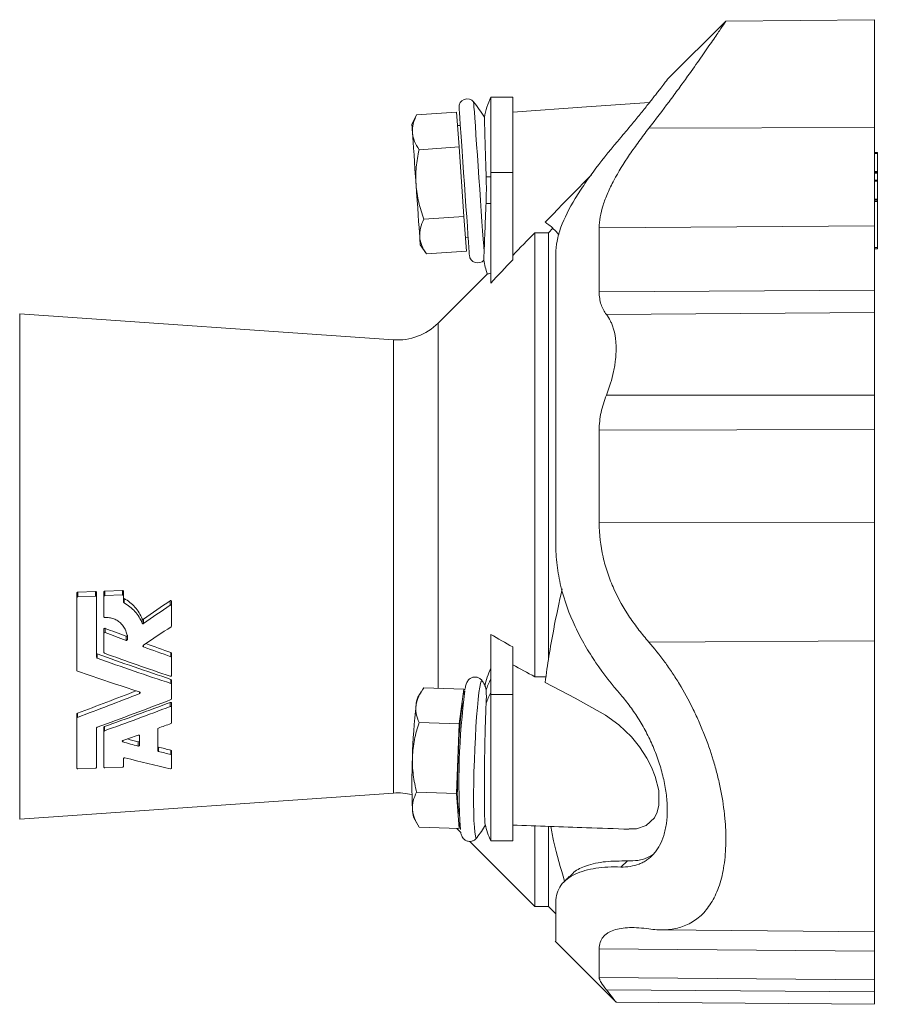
# Model space of a CAD drawing. Header units: millimetres. Extents: x 145 to 746, y 40 to 563.
# Tile 4 of 5: x 288 to 445, y 360 to 540. Entities that reach past the tile are written whole.
import ezdxf

# ---------------------------------------------------------------- set-up
doc = ezdxf.new("R2010")
doc.units = ezdxf.units.MM

msp = doc.modelspace()

# ---------------------------------------------------------------- linework, layer by layer
at = {"color": 7, "linetype": 'Continuous', "lineweight": 15}
for p, q in [((417.24, 539.74), (406.57, 529.07)), ((444.37, 540), (417.24, 539.76)), ((378.37, 525.87), (374.37, 525.87)), ((374.37, 525.87), (374.37, 512.12)), ((378.37, 525.87), (378.37, 512.12)), ((360.84, 522.63), (359.98, 520.86)), ((368.14, 523.14), (360.84, 522.63)), ((368.59, 516.8), (368.14, 523.14)), ((368.81, 520.73), (368.31, 520.69)), ((368.59, 516.8), (361.29, 516.29)), ((369.47, 504.13), (368.59, 516.8)), ((444.88, 515.78), (444.37, 515.78)), ((444.88, 512.3), (444.88, 515.6)), ((374.37, 512.12), (374.37, 491.98)), ((378.37, 512.12), (378.37, 496.21)), ((444.88, 512.12), (444.37, 512.12)), ((444.88, 510.78), (444.88, 512)), ((444.88, 510.76), (444.37, 510.76)), ((444.88, 507.28), (444.88, 510.58)), ((444.88, 507.1), (444.37, 507.1)), ((444.88, 498.44), (444.88, 506.84)), ((369.47, 504.13), (362.17, 503.62)), ((369.92, 497.8), (369.47, 504.13)), ((382.41, 501.15), (382.41, 420.18)), ((384.88, 501.15), (382.41, 501.15)), ((385.68, 501.97), (384.88, 501.15)), ((384.88, 501.15), (384.88, 423.23)), ((369.74, 500.24), (370.24, 500.28)), ((361.52, 498.92), (362.62, 497.29)), ((369.92, 497.8), (362.62, 497.29)), ((444.88, 498.19), (444.37, 498.19)), ((373.77, 493.67), (364.78, 484.68)), ((356.62, 481.63), (288.45, 486.39)), ((298.87, 434.59), (298.87, 435.41)), ((298.87, 421.37), (298.87, 434.59)), ((302.29, 435.73), (299.05, 435.61)), ((299.05, 434.79), (302.29, 434.91)), ((302.47, 434.73), (302.47, 435.55)), ((302.47, 434.73), (302.47, 423.74)), ((303.8, 434.78), (303.8, 435.6)), ((303.8, 431.16), (303.8, 434.78)), ((307.22, 435.92), (303.98, 435.8)), ((303.98, 434.98), (307.22, 435.1)), ((307.4, 434.91), (307.4, 435.73)), ((307.4, 434.91), (307.4, 433.8)), ((316.15, 433.1), (316.15, 433.91)), ((316.15, 433.1), (316.15, 429.48)), ((303.8, 428.06), (303.8, 428.84)), ((303.8, 424.63), (303.8, 428.06)), ((308.09, 426.98), (308.09, 427.75)), ((374.37, 427.92), (374.37, 416.94)), ((378.37, 425.62), (378.37, 416.94)), ((316.15, 423.68), (316.15, 424.45)), ((316.15, 423.68), (316.15, 420.45)), ((382.41, 420.18), (384.43, 420.19)), ((316.15, 418.82), (316.15, 419.57)), ((316.15, 418.82), (316.15, 416.16)), ((372.83, 419.39), (372.82, 419.41)), ((361.7, 417.47), (361.06, 416.45)), ((369.47, 417.92), (362.17, 418.17)), ((368.59, 411.58), (369.47, 417.92)), ((369.47, 417.92), (369.54, 416.97)), ((374.37, 416.94), (374.37, 390.28)), ((378.37, 416.94), (378.37, 390.28)), ((316.15, 414.63), (316.15, 415.38)), ((298.87, 412.65), (298.87, 413.41)), ((316.15, 414.63), (316.15, 411.79)), ((298.87, 403.52), (298.87, 412.65)), ((368.59, 411.58), (361.29, 411.84)), ((368.14, 398.89), (368.59, 411.58)), ((302.47, 410.86), (302.47, 403.66)), ((303.8, 410.21), (303.8, 410.97)), ((303.8, 403.71), (303.8, 410.21)), ((310.3, 409.4), (310.3, 407.69)), ((313.63, 410.7), (313.63, 406.7)), ((316.15, 405.89), (316.15, 406.69)), ((316.15, 405.89), (316.15, 403.54)), ((307.4, 405.28), (307.4, 403.85)), ((302.29, 403.53), (299.05, 403.41)), ((307.22, 403.72), (303.98, 403.6)), ((288.45, 394.22), (356.62, 398.98)), ((368.14, 398.89), (360.84, 399.14)), ((368.59, 392.53), (368.14, 398.89)), ((360.3, 394.58), (360.86, 393.52)), ((368.72, 393.47), (368.59, 392.53)), ((368.59, 392.53), (361.29, 392.79)), ((368.17, 392.55), (368.91, 391.8)), ((382.41, 392.95), (382.41, 378.31)), ((384.88, 392.85), (384.88, 378.31)), ((370.53, 390.18), (382.41, 378.31)), ((371.82, 390.81), (371.84, 390.83)), ((374.37, 390.28), (378.37, 390.28)), ((398.08, 385.5), (399.3, 386.6)), ((382.41, 378.31), (384.88, 378.31)), ((384.88, 378.31), (386.21, 376.98)), ((405.35, 374.04), (444.37, 373.7)), ((386.14, 371.97), (397.2, 360.91)), ((397.2, 360.88), (444.37, 360.46))]:
    msp.add_line(p, q, dxfattribs=at)
at = {"color": 8, "linetype": 'Continuous', "lineweight": 0}
for p, q in [((444.37, 520.35), (403.21, 520.2)), ((444.88, 515.6), (444.37, 515.6)), ((378.37, 512.12), (374.37, 512.12)), ((444.88, 512.3), (444.37, 512.3)), ((444.88, 512), (444.37, 512)), ((373.54, 511.37), (374.37, 511.37)), ((444.88, 510.58), (444.37, 510.58)), ((373.51, 506.46), (374.37, 506.46)), ((444.88, 507.28), (444.37, 507.28)), ((444.88, 506.84), (444.37, 506.84)), ((444.37, 502.42), (394.15, 502.06)), ((444.88, 498.44), (444.37, 498.44)), ((444.37, 490.69), (394.15, 490.4)), ((444.37, 486.62), (395.46, 486.25)), ((288.45, 486.39), (288.45, 394.22)), ((364.78, 484.68), (364.78, 418.08)), ((356.62, 481.63), (356.62, 398.98)), ((444.37, 471.56), (395.46, 471.55)), ((444.37, 465.3), (394.15, 465.16)), ((444.37, 448.35), (394.15, 448.3)), ((299.05, 434.79), (299.05, 435.61)), ((302.29, 434.91), (302.29, 435.73)), ((303.98, 434.98), (303.98, 435.8)), ((307.22, 435.1), (307.22, 435.92)), ((307.49, 433.64), (307.49, 434.45)), ((315.87, 433.25), (315.87, 434.06)), ((310.79, 429.97), (310.79, 430.75)), ((311.06, 429.89), (311.06, 430.68)), ((304.04, 428.24), (304.04, 429.01)), ((307.84, 426.82), (307.84, 427.59)), ((311.03, 425.64), (311.03, 425.96)), ((444.37, 426.72), (403.21, 426.51)), ((302.58, 423.59), (302.58, 424.35)), ((316.04, 423.84), (316.04, 424.6)), ((316.04, 418.96), (316.04, 419.71)), ((310.33, 417.13), (310.33, 417.42)), ((378.37, 416.94), (374.37, 416.94)), ((315.9, 414.76), (315.9, 415.51)), ((298.98, 412.79), (298.98, 413.54)), ((303.91, 410.34), (303.91, 411.11)), ((307.26, 408.3), (307.26, 408.55)), ((310.05, 407.56), (310.05, 408.34)), ((313.74, 406.59), (313.74, 407.38)), ((316.04, 406.01), (316.04, 406.8)), ((444.37, 370.15), (394.15, 370.55)), ((444.37, 364.93), (394.15, 365.36)), ((444.37, 362.74), (395.46, 363.11))]:
    msp.add_line(p, q, dxfattribs=at)
at = {"color": 8, "linetype": 'Continuous', "lineweight": 0, "flags": 128}
for points in [[(371.25, 525.02), (371.25, 524.98), (371.27, 524.68), (371.31, 524.07), (371.38, 523.18), (371.46, 522.02), (371.56, 520.63), (371.67, 519.01), (371.79, 517.23), (371.93, 515.3), (372.07, 513.27), (372.22, 511.19), (372.36, 509.1), (372.51, 507.04), (372.64, 505.06), (372.77, 503.2), (372.89, 501.5), (373, 499.99), (373.09, 498.72), (373.16, 497.7)], [(372.82, 419.41), (372.77, 419.46), (372.64, 419.36), (372.51, 418.96), (372.36, 418.27), (372.22, 417.29), (372.07, 416.06), (371.93, 414.59), (371.79, 412.91), (371.67, 411.08), (371.56, 409.11), (371.46, 407.06), (371.38, 404.96), (371.31, 402.87), (371.27, 400.83), (371.25, 398.88), (371.25, 397.06), (371.27, 395.41), (371.31, 393.98), (371.38, 392.77), (371.46, 391.84), (371.56, 391.18), (371.67, 390.83), (371.79, 390.78), (371.82, 390.81)]]:
    msp.add_lwpolyline(points, dxfattribs=at)
at = {"color": 7, "linetype": 'Continuous', "lineweight": 15, "flags": 128}
for points in [[(403.32, 524.9), (391.84, 524.1), (378.37, 523.16)], [(368.59, 523.97), (368.59, 523.93), (368.61, 523.62), (368.65, 522.99), (368.72, 522.08), (368.8, 520.89), (368.9, 519.46), (369.02, 517.82), (369.14, 516.01), (369.28, 514.07), (369.42, 512.05), (369.56, 509.99), (369.71, 507.94), (369.85, 505.95), (369.98, 504.07), (370.1, 502.34), (370.21, 500.8), (370.3, 499.49), (370.37, 498.43), (370.43, 497.66), (370.46, 497.19), (370.47, 497.04), (370.47, 497.04)], [(359.98, 520.86), (359.99, 520.77), (360.01, 520.49), (360.04, 520.03), (360.08, 519.39)], [(360.08, 519.39), (360.14, 518.59), (360.21, 517.65), (360.28, 516.57), (360.37, 515.38), (360.46, 514.09), (360.55, 512.73), (360.65, 511.32), (360.75, 509.89)], [(360.75, 509.89), (360.85, 508.46), (360.95, 507.05), (361.04, 505.69), (361.13, 504.4), (361.22, 503.21), (361.29, 502.13), (361.36, 501.18), (361.41, 500.39)], [(361.41, 500.39), (361.46, 499.75), (361.49, 499.29), (361.51, 499.01), (361.52, 498.92)], [(399.59, 392.44), (400.95, 392.46), (402.73, 393.05), (404.22, 394.46), (404.74, 395.5), (405.05, 396.77), (405.02, 399.42), (404.38, 402.02), (403.7, 403.71), (402.86, 405.34), (401.51, 407.39), (400.01, 409.23), (397.7, 411.44), (395.27, 413.2), (389.78, 416.29), (384.28, 419.17), (384.28, 419.17)], [(368.31, 400.11), (368.33, 401.73), (368.36, 403.46), (368.41, 405.24), (368.48, 407.01), (368.57, 408.74), (368.67, 410.36), (368.78, 411.82), (368.91, 413.08), (369.03, 414.1), (369.15, 414.85), (369.27, 415.31), (369.35, 415.46)]]:
    msp.add_lwpolyline(points, dxfattribs=at)
at = {"color": 7, "linetype": 'Continuous', "lineweight": 15}
for centre, radius, start, end in [((370.08, 524.07), 1.5, 39.0063, 184), ((351.8, 509.26), 25.03, 31.1458, 39.0063), ((389.95, 518.87), 17.08, 155.8105, 168.7358), ((371.97, 497.14), 1.5, 184, 319.5575), ((389.95, 498.96), 17.08, 189.3688, 198.2301), ((357.35, 492.1), 10.5, 266, 315), ((389.95, 414.73), 17.08, 155.8105, 167.4741), ((351.8, 405.83), 25.03, 30.4872, 32.8539), ((500.87, 400.79), 132.3, 172.6956, 183.6739), ((467.35, 402.82), 107.3, 173.4575, 178.5523), ((365.15, 414.8), 4.41, 158.0729, 176.9048), ((466.86, 400.76), 106.88, 177.4458, 182.5542), ((357.35, 388.51), 10.5, 75.4564, 94), ((387.36, 398.75), 19.09, 175.9156, 191.3479), ((364.44, 395.93), 4.35, 179.0815, 198.0049), ((351.8, 405.83), 25.03, 323.1413, 329.7168), ((389.95, 397.28), 17.08, 193.5643, 204.1895)]:
    msp.add_arc(centre, radius, start, end, dxfattribs=at)
at = {"color": 8, "linetype": 'Continuous', "lineweight": 0}
for centre, radius, start, end in [((386.41, 413.53), 13.57, 152.5483, 161.9258), ((386.42, 411.07), 13.58, 152.5509, 161.5586)]:
    msp.add_arc(centre, radius, start, end, dxfattribs=at)
at = {"color": 7, "linetype": 'Continuous', "lineweight": 15}
for centre, major_axis, ratio, start_param, end_param in [((282.02, 435.88), (72.32, 43.16), 0.238192, 4.979958, 5.052981), ((281.76, 435.74), (74.69, 44.57), 0.238192, 4.97005, 5.040386), ((288.01, 435.78), (74.01, 44.16), 0.238192, 4.883908, 4.955908), ((314.99, 446.77), (106.55, -39.68), 0.180078, 4.676686, 4.712344), ((314.36, 447), (110.28, -41.07), 0.180078, 4.685902, 4.720332), ((314.36, 447), (110.28, -41.07), 0.180078, 4.749278, 4.794536), ((314.99, 446.77), (106.55, -39.68), 0.180078, 4.746371, 4.78916), ((301.73, 446.91), (108.78, -40.51), 0.180078, 4.787111, 4.910926), ((304.67, 447.1), (111.91, -41.68), 0.180078, 4.772504, 4.879588), ((301.1, 447.13), (112.51, -41.9), 0.180078, 4.792448, 4.912184), ((291.42, 447.23), (114.14, -42.51), 0.180078, 4.845485, 4.945422), ((292.05, 433.6), (110.41, 41.12), 0.180078, 4.708084, 4.805457), ((291.42, 433.38), (114.14, 42.51), 0.180078, 4.711561, 4.811498), ((301.1, 433.48), (112.51, 41.9), 0.180078, 4.658524, 4.77826), ((305.31, 433.74), (108.18, 40.29), 0.180078, 4.632525, 4.743282), ((304.67, 433.51), (111.91, 41.68), 0.180078, 4.63858, 4.745663), ((314.36, 433.61), (110.28, 41.07), 0.180078, 4.639821, 4.660611), ((314.36, 433.61), (110.28, 41.07), 0.180078, 4.581196, 4.606425), ((260.51, 447.55), (119.35, -44.45), 0.180078, 5.180884, 5.206315), ((261.15, 447.32), (115.62, -43.06), 0.180078, 5.196739, 5.215022), ((261.15, 447.32), (115.62, -43.06), 0.180078, 5.250447, 5.272829), ((260.51, 447.55), (119.35, -44.45), 0.180078, 5.240479, 5.262046), ((250.83, 447.65), (120.98, -45.05), 0.180078, 5.267014, 5.345797)]:
    msp.add_ellipse(centre, major_axis=major_axis, ratio=ratio, start_param=start_param, end_param=end_param, dxfattribs=at)
for points, knots in [([(403.21, 520.2), (404.47, 521.84), (406.37, 524.32), (408.66, 527.44), (410.64, 530.16), (412.72, 533.11), (414.69, 535.95), (416.19, 538.17), (417.01, 539.39), (417.33, 539.87), (417.25, 539.75), (417.24, 539.74)], [0, 0, 0, 0, 0.161664, 0.244709, 0.327742, 0.461969, 0.599834, 0.734219, 0.873641, 0.991773, 1, 1, 1, 1]), ([(444.37, 540), (444.37, 540), (444.37, 539.85), (444.37, 539.28), (444.37, 538.86), (444.37, 537.76), (444.37, 537.08), (444.37, 535.53), (444.37, 534.65), (444.37, 532.75), (444.37, 531.73), (444.37, 529.58), (444.37, 528.46), (444.37, 526.18), (444.37, 525.01), (444.37, 522.68), (444.37, 521.5), (444.37, 520.35)], [0, 0, 0, 0, 0.125, 0.125, 0.25, 0.25, 0.375, 0.375, 0.5, 0.5, 0.625, 0.625, 0.75, 0.75, 0.875, 0.875, 1, 1, 1, 1]), ([(406.57, 529.07), (406.57, 529.07), (406.51, 529), (406.35, 528.79), (406.28, 528.7), (406.12, 528.49), (406.03, 528.37), (405.71, 527.96), (405.45, 527.62), (405, 527.04), (404.84, 526.83), (404.49, 526.39), (404.31, 526.15), (403.73, 525.42), (403.31, 524.89), (402.64, 524.04), (402.4, 523.75), (401.92, 523.15), (401.67, 522.84), (400.9, 521.9), (400.37, 521.24), (399.26, 519.9), (398.68, 519.22), (398.08, 518.51)], [0, 0, 0, 0, 0.125, 0.125, 0.1875, 0.1875, 0.25, 0.25, 0.375, 0.375, 0.4375, 0.4375, 0.5, 0.5, 0.625, 0.625, 0.6875, 0.6875, 0.75, 0.75, 0.875, 0.875, 1, 1, 1, 1]), ([(360.84, 522.63), (360.58, 522.09), (360.37, 521.55), (360.1, 520.47), (360.05, 519.93), (360.08, 519.39)], [0, 0, 0, 0, 0.5, 0.5, 1, 1, 1, 1]), ([(373.2, 522.2), (373.2, 522.21), (373.2, 522.25), (373.21, 521.97), (373.23, 521.36), (373.26, 520.39), (373.29, 519.13), (373.34, 517.62), (373.39, 515.87), (373.46, 513.8), (373.51, 512.24), (373.54, 511.37)], [0, 0, 0, 0, 0.037355, 0.155349, 0.270185, 0.388365, 0.502911, 0.620809, 0.734831, 0.852185, 1, 1, 1, 1]), ([(360.08, 519.39), (360.1, 519.12), (360.15, 518.85), (360.27, 518.33), (360.36, 518.07), (360.67, 517.29), (360.95, 516.79), (361.29, 516.29)], [0, 0, 0, 0, 0.25, 0.25, 0.5, 0.5, 1, 1, 1, 1]), ([(394.15, 502.06), (394.15, 503.34), (394.4, 504.7), (394.98, 506.52), (395.1, 506.89), (395.39, 507.64), (395.54, 508.02), (396.04, 509.16), (396.42, 509.92), (397.65, 512.24), (398.62, 513.81), (400.24, 516.2), (400.81, 517), (401.98, 518.6), (402.58, 519.4), (403.21, 520.2)], [0, 0, 0, 0, 0.25, 0.25, 0.3125, 0.3125, 0.375, 0.375, 0.5, 0.5, 0.75, 0.75, 0.875, 0.875, 1, 1, 1, 1]), ([(444.37, 502.42), (444.37, 503.55), (444.37, 504.8), (444.37, 507.48), (444.37, 508.92), (444.37, 511.95), (444.37, 513.55), (444.37, 516.87), (444.37, 518.59), (444.37, 520.35)], [0, 0, 0, 0, 0.25, 0.25, 0.5, 0.5, 0.75, 0.75, 1, 1, 1, 1]), ([(398.08, 518.51), (396.48, 516.62), (394.96, 514.76), (392.86, 511.98), (392.19, 511.06), (390.92, 509.22), (390.32, 508.3), (388.68, 505.59), (387.79, 503.84), (386.86, 501.29), (386.62, 500.45), (386.29, 498.83), (386.21, 498.06), (386.21, 497.31)], [0, 0, 0, 0, 0.25, 0.25, 0.375, 0.375, 0.5, 0.5, 0.75, 0.75, 0.875, 0.875, 1, 1, 1, 1]), ([(360.75, 509.89), (360.71, 510.43), (360.7, 510.97), (360.71, 512.05), (360.74, 512.59), (360.89, 514.19), (361.06, 515.25), (361.29, 516.29)], [0, 0, 0, 0, 0.25, 0.25, 0.5, 0.5, 1, 1, 1, 1]), ([(444.88, 515.78), (444.88, 515.78), (444.88, 515.76), (444.88, 515.69), (444.88, 515.64), (444.88, 515.6)], [0, 0, 0, 0, 0.5, 0.5, 1, 1, 1, 1]), ([(384.28, 503.07), (386.53, 505.37), (389.35, 508.26), (392.17, 511.13), (392.74, 511.71)], [0, 0, 0, 0, 0.799709, 1, 1, 1, 1]), ([(444.88, 512.3), (444.88, 512.26), (444.88, 512.2), (444.88, 512.13), (444.88, 512.12), (444.88, 512.12)], [0, 0, 0, 0, 0.5, 0.5, 1, 1, 1, 1]), ([(444.88, 512), (444.88, 512.03), (444.88, 512.06), (444.88, 512.1), (444.88, 512.12), (444.88, 512.12)], [0, 0, 0, 0, 0.5, 0.5, 1, 1, 1, 1]), ([(362.17, 503.62), (361.8, 504.63), (361.48, 505.67), (360.99, 507.76), (360.82, 508.82), (360.75, 509.89)], [0, 0, 0, 0, 0.5, 0.5, 1, 1, 1, 1]), ([(373.51, 506.46), (373.54, 507.27), (373.56, 508.09), (373.57, 509.73), (373.56, 510.55), (373.54, 511.37)], [0, 0, 0, 0, 0.5, 0.5, 1, 1, 1, 1]), ([(444.88, 510.76), (444.88, 510.76), (444.88, 510.74), (444.88, 510.67), (444.88, 510.62), (444.88, 510.58)], [0, 0, 0, 0, 0.5, 0.5, 1, 1, 1, 1]), ([(373.16, 497.7), (373.17, 497.93), (373.18, 498.18), (373.2, 498.71), (373.21, 499), (373.23, 499.61), (373.24, 499.94), (373.27, 500.63), (373.28, 501), (373.33, 502.13), (373.36, 502.93), (373.41, 504.22), (373.43, 504.66), (373.47, 505.55), (373.49, 506), (373.51, 506.46)], [0, 0, 0, 0, 0.125, 0.125, 0.25, 0.25, 0.375, 0.375, 0.5, 0.5, 0.75, 0.75, 0.875, 0.875, 1, 1, 1, 1]), ([(444.88, 507.28), (444.88, 507.24), (444.88, 507.19), (444.88, 507.12), (444.88, 507.1), (444.88, 507.1)], [0, 0, 0, 0, 0.5, 0.5, 1, 1, 1, 1]), ([(444.88, 506.84), (444.88, 506.87), (444.88, 506.9), (444.88, 506.96), (444.88, 506.99), (444.88, 507.04), (444.88, 507.07), (444.88, 507.09), (444.88, 507.1), (444.88, 507.1)], [0, 0, 0, 0, 0.25, 0.25, 0.5, 0.5, 0.75, 0.75, 1, 1, 1, 1]), ([(362.17, 503.62), (361.91, 503.08), (361.7, 502.54), (361.43, 501.47), (361.38, 500.93), (361.41, 500.39)], [0, 0, 0, 0, 0.5, 0.5, 1, 1, 1, 1]), ([(386.75, 500.83), (386.44, 501.19), (385.76, 501.96), (384.96, 502.63), (384.51, 502.92), (384.28, 503.07)], [0, 0, 0, 0, 0.302463, 0.651235, 1, 1, 1, 1]), ([(394.15, 502.06), (394.15, 500.37), (394.15, 498.54), (394.15, 494.64), (394.15, 492.57), (394.15, 490.4)], [0, 0, 0, 0, 0.5, 0.5, 1, 1, 1, 1]), ([(444.37, 502.42), (444.37, 500.72), (444.37, 498.88), (444.37, 494.95), (444.37, 492.87), (444.37, 490.69)], [0, 0, 0, 0, 0.5, 0.5, 1, 1, 1, 1]), ([(361.41, 500.39), (361.43, 500.12), (361.47, 499.85), (361.6, 499.32), (361.69, 499.06), (362, 498.29), (362.28, 497.78), (362.62, 497.29)], [0, 0, 0, 0, 0.25, 0.25, 0.5, 0.5, 1, 1, 1, 1]), ([(373.1, 496.18), (373.1, 496.19), (373.1, 496.22), (373.12, 496.7), (373.14, 497.28), (373.16, 497.66), (373.16, 497.7)], [0, 0, 0, 0, 0.278935, 0.616354, 0.964315, 1, 1, 1, 1]), ([(444.88, 498.44), (444.88, 498.42), (444.88, 498.39), (444.88, 498.33), (444.88, 498.3), (444.88, 498.24), (444.88, 498.22), (444.88, 498.19), (444.88, 498.19), (444.88, 498.19)], [0, 0, 0, 0, 0.25, 0.25, 0.5, 0.5, 0.75, 0.75, 1, 1, 1, 1]), ([(386.21, 444.55), (386.21, 447.08), (386.21, 449.64), (386.21, 454.76), (386.21, 457.32), (386.21, 462.38), (386.21, 464.89), (386.21, 469.79), (386.21, 472.19), (386.21, 476.83), (386.21, 479.07), (386.21, 483.35), (386.21, 485.39), (386.21, 489.23), (386.21, 491.03), (386.21, 494.37), (386.21, 495.91), (386.21, 497.31)], [0, 0, 0, 0, 0.125, 0.125, 0.25, 0.25, 0.375, 0.375, 0.5, 0.5, 0.625, 0.625, 0.75, 0.75, 0.875, 0.875, 1, 1, 1, 1]), ([(374.37, 493.8), (374.21, 493.75), (373.9, 493.66), (373.69, 493.61), (373.77, 493.63), (373.79, 493.64)], [0, 0, 0, 0, 0.4157124, 0.8316081, 1, 1, 1, 1]), ([(395.46, 486.25), (395.05, 486.78), (394.72, 487.38), (394.38, 488.42), (394.3, 488.79), (394.18, 489.57), (394.15, 489.97), (394.15, 490.4)], [0, 0, 0, 0, 0.5, 0.5, 0.75, 0.75, 1, 1, 1, 1]), ([(444.37, 486.62), (444.37, 487.16), (444.37, 487.77), (444.37, 489.14), (444.37, 489.89), (444.37, 490.69)], [0, 0, 0, 0, 0.5, 0.5, 1, 1, 1, 1]), ([(444.37, 486.62), (444.37, 485.88), (444.37, 484.96), (444.37, 482.81), (444.37, 481.57), (444.37, 478.89), (444.37, 477.44), (444.37, 474.5), (444.37, 473.01), (444.37, 471.56)], [0, 0, 0, 0, 0.25, 0.25, 0.5, 0.5, 0.75, 0.75, 1, 1, 1, 1]), ([(395.46, 471.55), (396.02, 472.98), (396.46, 474.41), (396.84, 476.21), (396.91, 476.57), (397.03, 477.28), (397.08, 477.64), (397.19, 478.67), (397.23, 479.35), (397.23, 480.34), (397.22, 480.66), (397.18, 481.3), (397.15, 481.6), (397.04, 482.5), (396.92, 483.06), (396.7, 483.85), (396.61, 484.1), (396.42, 484.59), (396.32, 484.82), (395.99, 485.49), (395.74, 485.89), (395.46, 486.25)], [0, 0, 0, 0, 0.25, 0.25, 0.3125, 0.3125, 0.375, 0.375, 0.5, 0.5, 0.5625, 0.5625, 0.625, 0.625, 0.75, 0.75, 0.8125, 0.8125, 0.875, 0.875, 1, 1, 1, 1]), ([(395.46, 471.55), (395.05, 470.51), (394.72, 469.46), (394.38, 467.85), (394.3, 467.31), (394.18, 466.23), (394.15, 465.69), (394.15, 465.16)], [0, 0, 0, 0, 0.5, 0.5, 0.75, 0.75, 1, 1, 1, 1]), ([(444.37, 471.56), (444.37, 470.5), (444.37, 469.44), (444.37, 467.34), (444.37, 466.3), (444.37, 465.3)], [0, 0, 0, 0, 0.5, 0.5, 1, 1, 1, 1]), ([(394.15, 448.3), (394.15, 451.16), (394.15, 454.02), (394.15, 459.66), (394.15, 462.44), (394.15, 465.16)], [0, 0, 0, 0, 0.5, 0.5, 1, 1, 1, 1]), ([(444.37, 448.35), (444.37, 451.23), (444.37, 454.1), (444.37, 459.77), (444.37, 462.57), (444.37, 465.3)], [0, 0, 0, 0, 0.5, 0.5, 1, 1, 1, 1]), ([(394.15, 448.3), (394.15, 446.15), (394.4, 444.07), (394.98, 441.53), (395.1, 441.03), (395.39, 440.04), (395.54, 439.54), (396.04, 438.08), (396.42, 437.14), (397.65, 434.4), (398.62, 432.69), (400.24, 430.26), (400.81, 429.47), (401.98, 427.95), (402.58, 427.22), (403.21, 426.51)], [0, 0, 0, 0, 0.25, 0.25, 0.3125, 0.3125, 0.375, 0.375, 0.5, 0.5, 0.75, 0.75, 0.875, 0.875, 1, 1, 1, 1]), ([(444.37, 448.35), (444.37, 446.43), (444.37, 444.51), (444.37, 440.71), (444.37, 438.83), (444.37, 435.17), (444.37, 433.38), (444.37, 429.94), (444.37, 428.28), (444.37, 426.72)], [0, 0, 0, 0, 0.25, 0.25, 0.5, 0.5, 0.75, 0.75, 1, 1, 1, 1]), ([(398.08, 416.91), (396.48, 418.74), (394.96, 420.68), (392.86, 423.77), (392.19, 424.83), (390.92, 427.03), (390.32, 428.17), (388.68, 431.65), (387.79, 434.08), (386.86, 437.91), (386.62, 439.22), (386.29, 441.87), (386.21, 443.2), (386.21, 444.55)], [0, 0, 0, 0, 0.25, 0.25, 0.375, 0.375, 0.5, 0.5, 0.75, 0.75, 0.875, 0.875, 1, 1, 1, 1]), ([(299.05, 435.61), (299, 435.61), (298.95, 435.58), (298.88, 435.51), (298.87, 435.46), (298.87, 435.41)], [0, 0, 0, 0, 0.5, 0.5, 1, 1, 1, 1]), ([(298.87, 434.59), (298.87, 434.64), (298.88, 434.69), (298.95, 434.76), (299, 434.79), (299.05, 434.79)], [0, 0, 0, 0, 0.5, 0.5, 1, 1, 1, 1]), ([(302.47, 435.55), (302.47, 435.59), (302.45, 435.64), (302.38, 435.72), (302.34, 435.74), (302.29, 435.73)], [0, 0, 0, 0, 0.5, 0.5, 1, 1, 1, 1]), ([(302.29, 434.91), (302.34, 434.92), (302.38, 434.89), (302.45, 434.82), (302.47, 434.77), (302.47, 434.73)], [0, 0, 0, 0, 0.5, 0.5, 1, 1, 1, 1]), ([(303.98, 435.8), (303.93, 435.8), (303.88, 435.77), (303.81, 435.7), (303.8, 435.65), (303.8, 435.6)], [0, 0, 0, 0, 0.5, 0.5, 1, 1, 1, 1]), ([(303.8, 434.78), (303.8, 434.83), (303.81, 434.88), (303.88, 434.95), (303.93, 434.98), (303.98, 434.98)], [0, 0, 0, 0, 0.5, 0.5, 1, 1, 1, 1]), ([(307.4, 435.73), (307.4, 435.78), (307.38, 435.83), (307.31, 435.9), (307.26, 435.93), (307.22, 435.92)], [0, 0, 0, 0, 0.5, 0.5, 1, 1, 1, 1]), ([(307.22, 435.1), (307.26, 435.1), (307.31, 435.08), (307.38, 435.01), (307.4, 434.96), (307.4, 434.91)], [0, 0, 0, 0, 0.5, 0.5, 1, 1, 1, 1]), ([(387.39, 436.23), (386.85, 433.75), (385.95, 429.61), (384.96, 423.94), (384.5, 420.76), (384.28, 419.17)], [0, 0, 0, 0, 0.425407, 0.712707, 1, 1, 1, 1]), ([(310.79, 430.75), (310.48, 431.53), (310.04, 432.25), (308.91, 433.52), (308.25, 434.05), (307.49, 434.45)], [0, 0, 0, 0, 0.5, 0.5, 1, 1, 1, 1]), ([(307.49, 433.64), (307.87, 433.44), (308.22, 433.21), (308.89, 432.69), (309.19, 432.4), (310.04, 431.45), (310.48, 430.74), (310.79, 429.97)], [0, 0, 0, 0, 0.25, 0.25, 0.5, 0.5, 1, 1, 1, 1]), ([(316.15, 433.91), (316.15, 433.97), (316.11, 434.04), (316.03, 434.09), (316, 434.1), (315.93, 434.09), (315.9, 434.08), (315.87, 434.06)], [0, 0, 0, 0, 0.5, 0.5, 0.75, 0.75, 1, 1, 1, 1]), ([(315.87, 433.25), (315.9, 433.27), (315.93, 433.28), (315.99, 433.29), (316.03, 433.28), (316.11, 433.23), (316.15, 433.17), (316.15, 433.1)], [0, 0, 0, 0, 0.25, 0.25, 0.5, 0.5, 1, 1, 1, 1]), ([(303.98, 430.98), (303.93, 430.98), (303.88, 430.99), (303.81, 431.06), (303.8, 431.11), (303.8, 431.16)], [0, 0, 0, 0, 0.5, 0.5, 1, 1, 1, 1]), ([(308.09, 426.98), (308.1, 427.24), (308.08, 427.51), (307.99, 428.03), (307.92, 428.29), (307.73, 428.78), (307.61, 429.02), (307.32, 429.47), (307.15, 429.68), (306.77, 430.06), (306.56, 430.23), (306.1, 430.53), (305.86, 430.65), (305.35, 430.84), (305.08, 430.91), (304.54, 430.99), (304.26, 431), (303.98, 430.98)], [0, 0, 0, 0, 0.125, 0.125, 0.25, 0.25, 0.375, 0.375, 0.5, 0.5, 0.625, 0.625, 0.75, 0.75, 0.875, 0.875, 1, 1, 1, 1]), ([(311.06, 430.68), (311.01, 430.65), (310.96, 430.64), (310.86, 430.67), (310.81, 430.71), (310.79, 430.75)], [0, 0, 0, 0, 0.5, 0.5, 1, 1, 1, 1]), ([(310.79, 429.97), (310.81, 429.92), (310.86, 429.88), (310.96, 429.85), (311.01, 429.86), (311.06, 429.89)], [0, 0, 0, 0, 0.5, 0.5, 1, 1, 1, 1]), ([(304.04, 429.01), (303.99, 429.04), (303.92, 429.03), (303.82, 428.95), (303.8, 428.9), (303.8, 428.84)], [0, 0, 0, 0, 0.5, 0.5, 1, 1, 1, 1]), ([(303.8, 428.06), (303.8, 428.12), (303.83, 428.18), (303.92, 428.25), (303.99, 428.26), (304.04, 428.24)], [0, 0, 0, 0, 0.5, 0.5, 1, 1, 1, 1]), ([(307.84, 426.82), (307.89, 426.79), (307.96, 426.8), (308.05, 426.87), (308.08, 426.92), (308.09, 426.98)], [0, 0, 0, 0, 0.5, 0.5, 1, 1, 1, 1]), ([(311.01, 425.95), (310.95, 425.91), (310.92, 425.85), (310.93, 425.72), (310.97, 425.66), (311.03, 425.64)], [0, 0, 0, 0, 0.5, 0.5, 1, 1, 1, 1]), ([(403.21, 374.21), (404.21, 374.07), (405.17, 374.01), (407.01, 374.09), (407.89, 374.22), (409.16, 374.57), (409.57, 374.71), (410.37, 375.06), (410.77, 375.26), (411.89, 375.93), (412.58, 376.49), (413.53, 377.51), (413.83, 377.87), (414.4, 378.67), (414.67, 379.1), (415.42, 380.46), (415.85, 381.48), (416.54, 383.72), (416.8, 384.94), (417.16, 387.62), (417.25, 389.03), (417.26, 391.25), (417.24, 392), (417.17, 393.16), (417.15, 393.55), (417.08, 394.34), (417.04, 394.74), (416.82, 396.75), (416.56, 398.37), (416.05, 400.83), (415.86, 401.66), (415.43, 403.31), (415.2, 404.15), (414.45, 406.62), (413.88, 408.23), (412.94, 410.62), (412.61, 411.41), (411.91, 412.97), (411.54, 413.74), (410.42, 416.01), (409.62, 417.46), (408.36, 419.55), (407.92, 420.24), (407.03, 421.58), (406.57, 422.24), (405.18, 424.16), (404.21, 425.36), (403.21, 426.51)], [0, 0, 0, 0, 0.0625, 0.0625, 0.125, 0.125, 0.15625, 0.15625, 0.1875, 0.1875, 0.25, 0.25, 0.28125, 0.28125, 0.3125, 0.3125, 0.375, 0.375, 0.4375, 0.4375, 0.5, 0.5, 0.53125, 0.53125, 0.546875, 0.546875, 0.5625, 0.5625, 0.625, 0.625, 0.65625, 0.65625, 0.6875, 0.6875, 0.75, 0.75, 0.78125, 0.78125, 0.8125, 0.8125, 0.875, 0.875, 0.90625, 0.90625, 0.9375, 0.9375, 1, 1, 1, 1]), ([(444.37, 426.72), (444.37, 425.62), (444.37, 423.34), (444.37, 419.48), (444.37, 415.19), (444.37, 410.48), (444.37, 405.49), (444.37, 400.35), (444.37, 395.25), (444.37, 390.39), (444.37, 385.96), (444.37, 382.12), (444.37, 378.98), (444.37, 376.59), (444.37, 374.93), (444.37, 374.01), (444.37, 373.65), (444.37, 373.72), (444.37, 373.73)], [0, 0, 0, 0, 0.053859, 0.111543, 0.172966, 0.237894, 0.305928, 0.376493, 0.448852, 0.522143, 0.595434, 0.667793, 0.738358, 0.806392, 0.871321, 0.932743, 0.990428, 1, 1, 1, 1]), ([(316.15, 420.45), (316.15, 420.4), (316.12, 420.34), (316.02, 420.28), (315.95, 420.27), (315.9, 420.29)], [0, 0, 0, 0, 0.5, 0.5, 1, 1, 1, 1]), ([(372.87, 419.32), (372.82, 419.41), (372.7, 419.61), (372.3, 419.96), (371.73, 420.17), (371.11, 420.14), (370.61, 419.9), (370.28, 419.59), (370.08, 419.29), (369.94, 418.99), (369.8, 418.55), (369.72, 418.2), (369.66, 417.84), (369.66, 417.83)], [0, 0, 0, 0, 0.067064, 0.144491, 0.225093, 0.307282, 0.381617, 0.449933, 0.522436, 0.61114, 0.74129, 0.990246, 1, 1, 1, 1]), ([(373.36, 418.52), (373.38, 418.47), (373.43, 418.36), (373.48, 417.95), (373.51, 417.74)], [0, 0, 0, 0, 0.494907, 1, 1, 1, 1]), ([(310.33, 417.13), (310.39, 417.16), (310.44, 417.22), (310.44, 417.34), (310.39, 417.4), (310.33, 417.42)], [0, 0, 0, 0, 0.5, 0.5, 1, 1, 1, 1]), ([(362.17, 418.17), (361.8, 417.67), (361.48, 417.15), (360.99, 416.11), (360.82, 415.58), (360.75, 415.04)], [0, 0, 0, 0, 0.5, 0.5, 1, 1, 1, 1]), ([(373.51, 417.74), (373.54, 417.45), (373.56, 417.1), (373.57, 416.31), (373.56, 415.86), (373.54, 415.37)], [0, 0, 0, 0, 0.5, 0.5, 1, 1, 1, 1]), ([(406.57, 395.92), (406.57, 396.8), (406.51, 397.69), (406.35, 399.07), (406.28, 399.54), (406.12, 400.48), (406.03, 400.95), (405.71, 402.39), (405.45, 403.34), (405, 404.75), (404.84, 405.23), (404.49, 406.17), (404.31, 406.64), (403.73, 408.02), (403.31, 408.92), (402.64, 410.24), (402.4, 410.67), (401.92, 411.52), (401.67, 411.95), (400.9, 413.19), (400.37, 413.98), (399.26, 415.49), (398.68, 416.21), (398.08, 416.91)], [0, 0, 0, 0, 0.125, 0.125, 0.1875, 0.1875, 0.25, 0.25, 0.375, 0.375, 0.4375, 0.4375, 0.5, 0.5, 0.625, 0.625, 0.6875, 0.6875, 0.75, 0.75, 0.875, 0.875, 1, 1, 1, 1]), ([(316.15, 415.38), (316.15, 415.43), (316.12, 415.48), (316.02, 415.53), (315.95, 415.53), (315.9, 415.51)], [0, 0, 0, 0, 0.5, 0.5, 1, 1, 1, 1]), ([(315.9, 414.76), (315.95, 414.78), (316.02, 414.78), (316.12, 414.73), (316.15, 414.68), (316.15, 414.63)], [0, 0, 0, 0, 0.5, 0.5, 1, 1, 1, 1]), ([(360.75, 415.04), (360.71, 414.77), (360.7, 414.5), (360.71, 413.96), (360.74, 413.69), (360.89, 412.89), (361.06, 412.36), (361.29, 411.84)], [0, 0, 0, 0, 0.25, 0.25, 0.5, 0.5, 1, 1, 1, 1]), ([(373.35, 393.27), (373.35, 393.29), (373.32, 393.34), (373.29, 393.78), (373.25, 394.59), (373.23, 395.73), (373.21, 397.14), (373.2, 398.8), (373.2, 400.64), (373.22, 402.63), (373.24, 404.7), (373.27, 406.8), (373.31, 408.84), (373.36, 410.8), (373.41, 412.56), (373.47, 414.12), (373.51, 414.95), (373.54, 415.37)], [0, 0, 0, 0, 0.024141, 0.092967, 0.163774, 0.232862, 0.303936, 0.373339, 0.444744, 0.514318, 0.585916, 0.655393, 0.726901, 0.796083, 0.867288, 0.932786, 1, 1, 1, 1]), ([(361.29, 411.84), (360.95, 410.81), (360.67, 409.77), (360.25, 407.67), (360.12, 406.61), (360.08, 405.53)], [0, 0, 0, 0, 0.5, 0.5, 1, 1, 1, 1]), ([(310.05, 409.52), (310.1, 409.54), (310.17, 409.54), (310.27, 409.49), (310.3, 409.45), (310.3, 409.4)], [0, 0, 0, 0, 0.5, 0.5, 1, 1, 1, 1]), ([(307.26, 408.3), (307.2, 408.32), (307.15, 408.37), (307.15, 408.48), (307.2, 408.53), (307.26, 408.55)], [0, 0, 0, 0, 0.5, 0.5, 1, 1, 1, 1]), ([(310.05, 408.34), (310.1, 408.32), (310.17, 408.33), (310.27, 408.38), (310.3, 408.42), (310.3, 408.47)], [0, 0, 0, 0, 0.5, 0.5, 1, 1, 1, 1]), ([(310.3, 407.69), (310.3, 407.64), (310.27, 407.6), (310.17, 407.55), (310.1, 407.54), (310.05, 407.56)], [0, 0, 0, 0, 0.5, 0.5, 1, 1, 1, 1]), ([(307.64, 405.4), (307.59, 405.42), (307.52, 405.41), (307.42, 405.36), (307.4, 405.32), (307.4, 405.28)], [0, 0, 0, 0, 0.5, 0.5, 1, 1, 1, 1]), ([(360.08, 405.53), (360.07, 404.99), (360.07, 404.45), (360.12, 403.37), (360.17, 402.84), (360.37, 401.24), (360.58, 400.19), (360.84, 399.14)], [0, 0, 0, 0, 0.25, 0.25, 0.5, 0.5, 1, 1, 1, 1]), ([(299.05, 403.41), (299, 403.41), (298.95, 403.42), (298.89, 403.46), (298.87, 403.49), (298.87, 403.52)], [0, 0, 0, 0, 0.5, 0.5, 1, 1, 1, 1]), ([(302.47, 403.66), (302.47, 403.63), (302.45, 403.6), (302.38, 403.55), (302.34, 403.53), (302.29, 403.53)], [0, 0, 0, 0, 0.5, 0.5, 1, 1, 1, 1]), ([(303.98, 403.6), (303.93, 403.59), (303.88, 403.61), (303.81, 403.65), (303.8, 403.68), (303.8, 403.71)], [0, 0, 0, 0, 0.5, 0.5, 1, 1, 1, 1]), ([(307.4, 403.85), (307.4, 403.82), (307.38, 403.78), (307.31, 403.74), (307.26, 403.72), (307.22, 403.72)], [0, 0, 0, 0, 0.5, 0.5, 1, 1, 1, 1]), ([(316.15, 403.54), (316.15, 403.5), (316.12, 403.47), (316.02, 403.42), (315.95, 403.41), (315.9, 403.42)], [0, 0, 0, 0, 0.5, 0.5, 1, 1, 1, 1]), ([(360.84, 399.14), (360.58, 398.64), (360.37, 398.12), (360.1, 397.07), (360.05, 396.54), (360.08, 396)], [0, 0, 0, 0, 0.5, 0.5, 1, 1, 1, 1]), ([(360.08, 396), (360.1, 395.73), (360.15, 395.46), (360.27, 394.92), (360.36, 394.65), (360.67, 393.85), (360.95, 393.32), (361.29, 392.79)], [0, 0, 0, 0, 0.25, 0.25, 0.5, 0.5, 1, 1, 1, 1]), ([(406.57, 395.92), (406.57, 395.05), (406.51, 394.22), (406.35, 393.06), (406.28, 392.68), (406.12, 391.95), (406.03, 391.59), (405.71, 390.57), (405.45, 389.96), (405, 389.13), (404.84, 388.86), (404.49, 388.36), (404.31, 388.13), (403.73, 387.47), (403.31, 387.11), (402.64, 386.64), (402.4, 386.5), (401.92, 386.24), (401.67, 386.13), (400.9, 385.84), (400.37, 385.7), (399.26, 385.52), (398.68, 385.49), (398.08, 385.5)], [0, 0, 0, 0, 0.125, 0.125, 0.1875, 0.1875, 0.25, 0.25, 0.375, 0.375, 0.4375, 0.4375, 0.5, 0.5, 0.625, 0.625, 0.6875, 0.6875, 0.75, 0.75, 0.875, 0.875, 1, 1, 1, 1]), ([(368.88, 391.94), (368.91, 391.74), (368.96, 391.45), (369.14, 391.03), (369.38, 390.66), (369.81, 390.31), (370.42, 390.12), (371.05, 390.2), (371.53, 390.48), (371.78, 390.74), (371.86, 390.87), (371.89, 390.92)], [0, 0, 0, 0, 0.2596685, 0.3765715, 0.4707988, 0.5672032, 0.6676305, 0.777432, 0.866574, 0.9514736, 1, 1, 1, 1]), ([(378.37, 393.13), (382.86, 392.97), (389.93, 392.73), (397, 392.48), (399.58, 392.39)], [0, 0, 0, 0, 0.635253, 1, 1, 1, 1]), ([(387.84, 382.92), (387.13, 385.29), (386.18, 388.46), (385.47, 392), (385.3, 392.89)], [0, 0, 0, 0, 0.748955, 1, 1, 1, 1]), ([(399.3, 386.6), (397.94, 386.6), (395.19, 386.6), (391.94, 385.85), (389.71, 384.89), (389, 383.98), (388.76, 383.68)], [0, 0, 0, 0, 0.306043, 0.6165, 0.870754, 1, 1, 1, 1]), ([(403.89, 387.74), (403.59, 387.55), (402.78, 387.04), (401.24, 386.64), (399.94, 386.61), (399.3, 386.6)], [0, 0, 0, 0, 0.226342, 0.613054, 1, 1, 1, 1]), ([(398.08, 385.5), (396.48, 385.55), (394.96, 385.48), (392.86, 385.16), (392.19, 385.02), (390.92, 384.66), (390.32, 384.45), (388.68, 383.68), (387.79, 383.01), (386.86, 381.72), (386.62, 381.25), (386.29, 380.21), (386.21, 379.66), (386.21, 379.06)], [0, 0, 0, 0, 0.25, 0.25, 0.375, 0.375, 0.5, 0.5, 0.75, 0.75, 0.875, 0.875, 1, 1, 1, 1]), ([(388.67, 383.77), (388.49, 383.58), (388.11, 383.19), (387.73, 382.8), (387.53, 382.59)], [0, 0, 0, 0, 0.4787866, 1, 1, 1, 1]), ([(386.21, 379.06), (386.21, 377.86), (386.21, 375.45), (386.21, 373.19), (386.21, 371.97), (386.21, 372.02), (386.21, 372.04)], [0, 0, 0, 0, 0.273827, 0.553619, 0.837185, 1, 1, 1, 1]), ([(394.15, 370.55), (394.15, 371.43), (394.4, 372.15), (394.98, 372.86), (395.1, 373), (395.39, 373.25), (395.54, 373.36), (396.04, 373.68), (396.42, 373.86), (397.65, 374.27), (398.62, 374.42), (400.24, 374.46), (400.81, 374.45), (401.98, 374.37), (402.58, 374.3), (403.21, 374.21)], [0, 0, 0, 0, 0.25, 0.25, 0.3125, 0.3125, 0.375, 0.375, 0.5, 0.5, 0.75, 0.75, 0.875, 0.875, 1, 1, 1, 1]), ([(444.37, 373.7), (444.37, 373.57), (444.37, 373.28), (444.37, 372.07), (444.37, 370.79), (444.37, 370.15)], [0, 0, 0, 0, 0.274031, 0.638506, 1, 1, 1, 1]), ([(394.15, 370.55), (394.15, 369.38), (394.15, 368.36), (394.15, 366.62), (394.15, 365.91), (394.15, 365.36)], [0, 0, 0, 0, 0.5, 0.5, 1, 1, 1, 1]), ([(444.37, 370.15), (444.37, 368.97), (444.37, 367.94), (444.37, 366.2), (444.37, 365.48), (444.37, 364.93)], [0, 0, 0, 0, 0.5, 0.5, 1, 1, 1, 1]), ([(395.46, 363.11), (395.05, 363.63), (394.72, 364.08), (394.38, 364.65), (394.3, 364.82), (394.18, 365.12), (394.15, 365.25), (394.15, 365.36)], [0, 0, 0, 0, 0.5, 0.5, 0.75, 0.75, 1, 1, 1, 1]), ([(444.37, 362.74), (444.37, 363.26), (444.37, 363.71), (444.37, 364.44), (444.37, 364.73), (444.37, 364.93)], [0, 0, 0, 0, 0.5, 0.5, 1, 1, 1, 1]), ([(397.2, 360.91), (397.21, 360.9), (397.25, 360.85), (397.05, 361.1), (396.56, 361.72), (395.88, 362.58), (395.46, 363.11)], [0, 0, 0, 0, 0.077486, 0.328612, 0.586903, 1, 1, 1, 1]), ([(444.37, 362.74), (444.37, 362.25), (444.37, 361.27), (444.37, 360.54), (444.37, 360.54), (444.37, 360.54)], [0, 0, 0, 0, 0.364919, 0.741307, 1, 1, 1, 1])]:
    msp.add_open_spline(points, degree=3, knots=knots, dxfattribs=at)
for points in [[(382.41, 501.15), (381.06, 499.77), (379.71, 498.39), (378.37, 497)], [(374.37, 491.98), (375.7, 493.39), (377.03, 494.8), (378.37, 496.21)], [(307.4, 433.8), (307.4, 433.74), (307.43, 433.67), (307.49, 433.64)], [(316.15, 429.48), (316.15, 429.41), (316.12, 429.35), (316.06, 429.32)], [(378.37, 425.62), (377.03, 426.38), (375.7, 427.15), (374.37, 427.92)], [(302.47, 423.74), (302.47, 423.68), (302.51, 423.61), (302.58, 423.59)], [(303.91, 424.48), (303.84, 424.5), (303.8, 424.57), (303.8, 424.63)], [(316.15, 424.45), (316.15, 424.51), (316.1, 424.58), (316.04, 424.6)], [(316.04, 423.84), (316.1, 423.81), (316.15, 423.75), (316.15, 423.68)], [(378.37, 422.37), (379.71, 421.64), (381.06, 420.91), (382.41, 420.18)], [(298.98, 421.22), (298.91, 421.24), (298.87, 421.3), (298.87, 421.37)], [(316.15, 419.57), (316.15, 419.63), (316.1, 419.69), (316.04, 419.71)], [(316.04, 418.96), (316.1, 418.94), (316.15, 418.88), (316.15, 418.82)], [(316.15, 416.16), (316.15, 416.1), (316.1, 416.04), (316.04, 416.02)], [(298.98, 413.54), (298.91, 413.52), (298.87, 413.46), (298.87, 413.41)], [(298.87, 412.65), (298.87, 412.71), (298.91, 412.76), (298.98, 412.79)], [(316.15, 411.79), (316.15, 411.74), (316.1, 411.68), (316.04, 411.66)], [(302.58, 410.99), (302.51, 410.97), (302.47, 410.91), (302.47, 410.86)], [(303.91, 411.11), (303.84, 411.08), (303.8, 411.03), (303.8, 410.97)], [(303.8, 410.21), (303.8, 410.26), (303.84, 410.32), (303.91, 410.34)], [(313.74, 410.83), (313.67, 410.81), (313.63, 410.75), (313.63, 410.7)], [(313.63, 406.7), (313.63, 406.65), (313.67, 406.61), (313.74, 406.59)], [(316.15, 406.69), (316.15, 406.74), (316.1, 406.78), (316.04, 406.8)], [(316.04, 406.01), (316.1, 405.99), (316.15, 405.94), (316.15, 405.89)]]:
    msp.add_open_spline(points, degree=3, dxfattribs=at)

doc.saveas('drawing.dxf')
